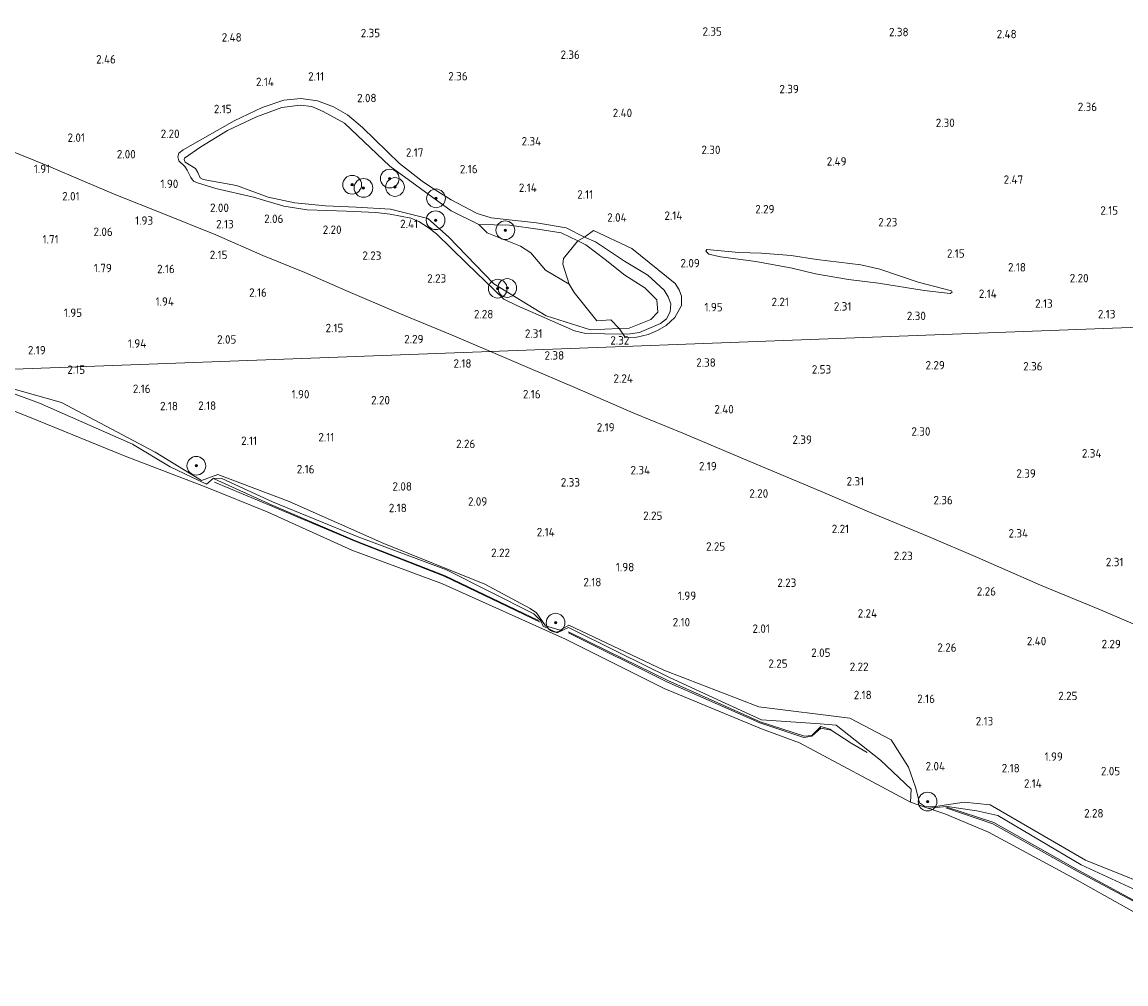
# Model space of a CAD drawing. Extents: x 141961 to 144947, y 416202 to 417778.
# Tile 108 of 122: x 143918 to 144154, y 417070 to 417276. Entities that reach past the tile are written whole.
import ezdxf
from ezdxf.enums import TextEntityAlignment as Align

# ---------------------------------------------------------------- set-up
doc = ezdxf.new("R2010")
doc.units = 0
for name, color, linetype, lineweight in [('B-ME-GR-BOOM-S', 90, 'Continuous', 25), ('B-ME-GR-BOUWLAND_AKKERBOUW-GV', 80, 'Continuous', 13), ('B-ME-GR-GRAS-GV', 60, 'Continuous', 13), ('B-ME-GR-MOERAS-GV', 120, 'Continuous', 13), ('B-ME-GR-RIET-GV', 120, 'Continuous', 13), ('B-ME-GW-GROND_ZAND-GV', 7, 'Continuous', 18), ('B-ME-GW-TALUD_KRUIN-G', 90, 'Continuous', 18), ('B-ME-GW-TALUD_TEEN-G', 90, 'Continuous', 18), ('B-ME-IE-TERREINAFSCHEIDING_KUNSTMATIG_HEKWERK-G', 20, 'IE-TERREINAFSCHEIDING-KUNSTMATIG', 18), ('B-ME-OB-OEVERVOORZIENING-G', 7, 'Continuous', 18), ('B-ME-OG-BREUKLIJN-G', 7, 'Continuous', 18), ('B-ME-OG-HOOGTELIJN-G', 7, 'Continuous', 18), ('B-ME-OG-HOOGTEPUNT-S', 7, 'Continuous', 25), ('B-ME-OG-TERREIN_GROEN-GV', 7, 'Continuous', 18), ('B-ME-OG-WATER_POEL-GV', 7, 'Continuous', 18), ('B-ME-OG-WATER_RIVIER-GV', 130, 'Continuous', 18)]:
    doc.layers.add(name, color=color, linetype=linetype, lineweight=lineweight)
doc.styles.add('NLCS-ISO-ANNOTATIVE-T18', font='NLCS-ISO.ttf', dxfattribs={"height": 1.8})
doc.linetypes.add('IE-TERREINAFSCHEIDING-KUNSTMATIG', pattern='A,4,[82,NLCS.SHX,S=0.75,R=90,X=0,Y=0],4,-2', length=10)

# ---------------------------------------------------------------- blocks, each defined once
blk = doc.blocks.new('SAL-HOOGTELABEL-SO')
at = {"color": 0, "linetype": 'ByBlock', "lineweight": -2, "style": 'NLCS-ISO-ANNOTATIVE-T18'}
blk.add_attdef('HOOGTE', text='', height=1.8, dxfattribs=at).set_placement((2.79, 0), align=Align.RIGHT)
blk = doc.blocks.new('SGR-BOOM_01-SO')
at = {"linetype": 'ByBlock', "lineweight": 18}
h = blk.add_hatch(color=0, dxfattribs=at)
h.dxf.hatch_style = 1
edge = h.paths.add_edge_path()
edge.add_arc((0, 0), 0.25, 0, 360)
at = {"color": 0, "linetype": 'ByBlock', "lineweight": 18}
for radius in [2, 0.25]:
    blk.add_circle((0, 0), radius, dxfattribs=at)

msp = doc.modelspace()

# ---------------------------------------------------------------- linework, layer by layer
at = {"layer": 'B-ME-GR-BOUWLAND_AKKERBOUW-GV'}
msp.add_polyline3d([(144167.62, 417304.89, 2.53), (144172.03, 417210.99, 2.3), (144162.15, 417210.65, 2.28), (144018.04, 417205.23, 2.37), (144009.84, 417208.72, 2.45), (143998.44, 417213.42, 2.46), (143987.12, 417218.26, 2.47), (143978.37, 417222.1, 2.45), (143969.45, 417225.74, 2.32), (143959.42, 417230.16, 2.18), (143948.11, 417234.71, 2.17), (143938.06, 417238.67, 2.13), (143931.54, 417241.41, 2.15), (143923.22, 417245.01, 2.13), (143914.94, 417248.37, 2.2)], dxfattribs=at)
for points in [[(144046.33, 417208.92, 2.08), (144046.77, 417208.19, 2.08), (144049.28, 417208.26, 2.09), (144051.64, 417208.84, 2.07), (144053.64, 417209.68, 2.07), (144055.54, 417210.75, 2.06), (144057.39, 417212.49, 2.05), (144058.78, 417215.07, 2.02), (144058.8, 417217.02, 2.02), (144058.27, 417218.36, 2.02), (144057.46, 417219.76, 2.02), (144048.21, 417227.2, 2.05), (144039.98, 417231.03, 2.04), (144038.11, 417229.62, 2.05), (144034.18, 417231.59, 2.07), (144027.86, 417232.72, 2.1), (144020.11, 417233.51, 2.09), (144018.14, 417233.75, 2.13), (144015.15, 417234.7, 2.13), (144009.64, 417237.56, 2.36), (144005.62, 417240.1, 2.33), (144003.44, 417241.56, 2.34), (143998.58, 417245.34, 2.35), (143990.7, 417253.02, 2.11), (143987.47, 417255.71, 2.09), (143984.53, 417257.42, 2.1), (143981.09, 417258.74, 2.08), (143977.51, 417259.23, 2.09), (143973.89, 417258.84, 2.14), (143969.32, 417257.27, 2.13), (143963.3, 417254.43, 2.13), (143952.42, 417248.28, 2.19), (143951.49, 417247.54, 2.19), (143951.27, 417246.78, 2.11), (143951.51, 417245.95, 2.06), (143952.76, 417244.71, 1.97), (143953.29, 417243.9, 1.9), (143954.05, 417242.35, 1.88), (143954.66, 417241.6, 1.88), (143955.51, 417241.19, 1.86), (143959.41, 417240.03, 1.88), (143967.42, 417238.15, 2.06), (143973.93, 417236.25, 2.02), (143978.89, 417235.43, 2.07), (143987.29, 417235.16, 2.25), (143993.55, 417234.86, 2.41), (143996.6, 417234.53, 2.45), (144001.04, 417233.68, 2.47), (144002.74, 417232.98, 2.45), (144004.73, 417231.66, 2.45), (144006.52, 417230.35, 2.46), (144012.89, 417224.11, 2.14), (144020.83, 417216.41, 2.14), (144023.63, 417215.01, 2.14), (144035.98, 417209.6, 2.09), (144038.35, 417209.09, 2.1)], [(144110.58, 417218.25, 1.95), (144116.08, 417217.59, 1.95), (144116.53, 417217.91, 1.95), (144116.39, 417218.17, 1.95), (144109.26, 417220.04, 1.95), (144101.13, 417222.8, 1.95), (144097.05, 417223.7, 1.95), (144087.63, 417224.89, 1.95), (144082.2, 417225.7, 1.95), (144075.84, 417226.2, 1.95), (144071, 417226.35, 1.95), (144064.15, 417226.98, 1.95), (144064, 417226.66, 1.95), (144064.6, 417226.03, 1.95), (144067.1, 417225.46, 1.95), (144074.62, 417224.43, 1.95), (144082.4, 417223, 1.95), (144087.39, 417221.78, 1.95), (144094.43, 417220.58, 1.95), (144100.82, 417219.79, 1.95)], [(144172.03, 417210.99, 2.3), (144175.37, 417138.5, 2.46), (144158.68, 417145.59, 2.48), (144148.2, 417150.09, 2.44), (144135.38, 417155.37, 2.48), (144121.98, 417161.28, 2.47), (144111.63, 417165.64, 2.45), (144098.88, 417170.92, 2.46), (144088.42, 417175.4, 2.45), (144073.39, 417181.74, 2.48), (144059.05, 417187.82, 2.49), (144048.63, 417192.09, 2.48), (144036.05, 417197.55, 2.39), (144026.46, 417201.58, 2.46), (144018.04, 417205.23, 2.37), (144162.15, 417210.65, 2.28)]]:
    msp.add_polyline3d(points, close=True, dxfattribs=at)
at = {"layer": 'B-ME-GR-GRAS-GV'}
msp.add_polyline3d([(143981.09, 417258.74, 2.08), (143984.53, 417257.42, 2.1), (143987.47, 417255.71, 2.09), (143990.7, 417253.02, 2.11), (143998.58, 417245.34, 2.35), (144003.44, 417241.56, 2.34), (144005.62, 417240.1, 2.33), (144009.64, 417237.56, 2.36), (144015.15, 417234.7, 2.13), (144018.14, 417233.75, 2.13), (144020.11, 417233.51, 2.09), (144027.86, 417232.72, 2.1), (144034.18, 417231.59, 2.07), (144038.11, 417229.62, 2.05), (144036.63, 417228.82, 1.71), (144033.1, 417230.52, 1.71), (144028.13, 417231.34, 1.71), (144022.05, 417232.2, 1.71), (144015.56, 417232.36, 1.71), (144009.63, 417235.26, 1.71), (143996.57, 417244.75, 1.71), (143986.83, 417253.95, 1.71), (143982.28, 417256.43, 1.71), (143979.88, 417257.5, 1.71), (143977.39, 417257.78, 1.71), (143973.48, 417257.33, 1.71), (143968.1, 417255.3, 1.71), (143961.87, 417252.41, 1.71), (143956.2, 417248.92, 1.71), (143952.72, 417246.52, 1.71), (143952.64, 417246.2, 1.71), (143952.84, 417245.61, 1.71), (143955.05, 417244.27, 1.71), (143955.58, 417243.45, 1.71), (143956.07, 417242.26, 1.71), (143956.7, 417241.95, 1.71), (143963.82, 417240.64, 1.71), (143970.57, 417238.16, 1.71), (143976.25, 417236.93, 1.71), (143982.79, 417236.31, 1.71), (143989.33, 417236.02, 1.71), (143996.65, 417235.62, 1.71), (144004.63, 417233.6, 1.71), (144009.05, 417229.73, 1.71), (144018.73, 417219.7, 1.71), (144029.89, 417212.85, 1.71), (144039.38, 417209.82, 1.71), (144045.46, 417210.16, 1.71), (144046.33, 417208.92, 2.08), (144038.35, 417209.09, 2.1), (144035.98, 417209.6, 2.09), (144023.63, 417215.01, 2.14), (144020.83, 417216.41, 2.14), (144012.89, 417224.11, 2.14), (144006.52, 417230.35, 2.46), (144004.73, 417231.66, 2.45), (144002.74, 417232.98, 2.45), (144001.04, 417233.68, 2.47), (143996.6, 417234.53, 2.45), (143993.55, 417234.86, 2.41), (143987.29, 417235.16, 2.25), (143978.89, 417235.43, 2.07), (143973.93, 417236.25, 2.02), (143967.42, 417238.15, 2.06), (143959.41, 417240.03, 1.88), (143955.51, 417241.19, 1.86), (143954.66, 417241.6, 1.88), (143954.05, 417242.35, 1.88), (143953.29, 417243.9, 1.9), (143952.76, 417244.71, 1.97), (143951.51, 417245.95, 2.06), (143951.27, 417246.78, 2.11), (143951.49, 417247.54, 2.19), (143952.42, 417248.28, 2.19), (143963.3, 417254.43, 2.13), (143969.32, 417257.27, 2.13), (143973.89, 417258.84, 2.14), (143977.51, 417259.23, 2.09)], close=True, dxfattribs=at)
for points in [[(143914.94, 417248.37, 2.2), (143923.22, 417245.01, 2.13), (143931.54, 417241.41, 2.15), (143938.06, 417238.67, 2.13), (143948.11, 417234.71, 2.17), (143959.42, 417230.16, 2.18), (143969.45, 417225.74, 2.32), (143978.37, 417222.1, 2.45), (143987.12, 417218.26, 2.47), (143998.44, 417213.42, 2.46), (144009.84, 417208.72, 2.45), (144018.04, 417205.23, 2.37), (143904.77, 417201.01, 2.15)], [(143904.77, 417201.01, 2.15), (144018.04, 417205.23, 2.37), (144026.46, 417201.58, 2.46), (144036.05, 417197.55, 2.39), (144048.63, 417192.09, 2.48), (144059.05, 417187.82, 2.49), (144073.39, 417181.74, 2.48), (144088.42, 417175.4, 2.45), (144098.88, 417170.92, 2.46), (144111.63, 417165.64, 2.45), (144121.98, 417161.28, 2.47), (144135.38, 417155.37, 2.48), (144148.2, 417150.09, 2.44), (144158.68, 417145.59, 2.48)], [(144164.16, 417089, 2.54), (144145, 417096.62, 2.33), (144124.67, 417108.45, 2.28), (144119.09, 417109.03, 2.25), (144112.96, 417108.09, 1.52), (144110.65, 417108.18, 1.6), (144109.59, 417108.91, 1.6), (144108.69, 417112.25, 1.68), (144107.2, 417116.48, 1.77), (144103.51, 417122.32, 2.1), (144094.72, 417126.97, 2), (144075.25, 417129.36, 2.58), (144054.99, 417137.24, 2.24), (144034.71, 417146.79, 2.33), (144032.87, 417145.71, 1.89), (144029.76, 417146.67, 1.74), (144027.84, 417149.41, 2.05), (144026.48, 417150.4, 2.01), (144016.82, 417155.56, 2.19), (143995.28, 417164.22, 2.06), (143975.07, 417173.23, 2.07), (143959.8, 417178.98, 2), (143956.36, 417177.7, 1.55), (143946.45, 417183.71, 2.07), (143926.46, 417194.36, 1.86), (143912.54, 417198.27, 2.13)]]:
    msp.add_polyline3d(points, dxfattribs=at)
at = {"layer": 'B-ME-GR-MOERAS-GV'}
msp.add_polyline3d([(144116.53, 417217.91, 1.95), (144116.08, 417217.59, 1.95), (144110.58, 417218.25, 1.95), (144100.82, 417219.79, 1.95), (144094.43, 417220.58, 1.95), (144087.39, 417221.78, 1.95), (144082.4, 417223, 1.95), (144074.62, 417224.43, 1.95), (144067.1, 417225.46, 1.95), (144064.6, 417226.03, 1.95), (144064, 417226.66, 1.95), (144064.15, 417226.98, 1.95), (144071, 417226.35, 1.95), (144075.84, 417226.2, 1.95), (144082.2, 417225.7, 1.95), (144087.63, 417224.89, 1.95), (144097.05, 417223.7, 1.95), (144101.13, 417222.8, 1.95), (144109.26, 417220.04, 1.95), (144116.39, 417218.17, 1.95)], close=True, dxfattribs=at)
at = {"layer": 'B-ME-GR-RIET-GV'}
msp.add_polyline3d([(144035.84, 417217.8, 1.71), (144040.7, 417211.75, 1.71), (144043.73, 417211.99, 1.71), (144045.46, 417210.16, 1.71), (144039.38, 417209.82, 1.71), (144029.89, 417212.85, 1.71), (144018.73, 417219.7, 1.71), (144009.05, 417229.73, 1.71), (144004.63, 417233.6, 1.71), (143996.65, 417235.62, 1.71), (143989.33, 417236.02, 1.71), (143982.79, 417236.31, 1.71), (143976.25, 417236.93, 1.71), (143970.57, 417238.16, 1.71), (143963.82, 417240.64, 1.71), (143956.7, 417241.95, 1.71), (143956.07, 417242.26, 1.71), (143955.58, 417243.45, 1.71), (143955.05, 417244.27, 1.71), (143952.84, 417245.61, 1.71), (143952.64, 417246.2, 1.71), (143952.72, 417246.52, 1.71), (143956.2, 417248.92, 1.71), (143961.87, 417252.41, 1.71), (143968.1, 417255.3, 1.71), (143973.48, 417257.33, 1.71), (143977.39, 417257.78, 1.71), (143979.88, 417257.5, 1.71), (143982.28, 417256.43, 1.71), (143986.83, 417253.95, 1.71), (143996.57, 417244.75, 1.71), (144009.63, 417235.26, 1.71), (144015.56, 417232.36, 1.71), (144017.33, 417230.55, 1.71), (144024.42, 417227.7, 1.71), (144026.65, 417226.29, 1.71), (144029.75, 417222.58, 1.71), (144034.84, 417219.59, 1.71)], close=True, dxfattribs=at)
at = {"layer": 'B-ME-GW-GROND_ZAND-GV'}
for points in [[(143903.45, 417200.95, 1.26), (143921.78, 417194.21, 1.43), (143941.59, 417185.43, 1.34), (143949.68, 417180.64, 1.13), (143957.38, 417176.89, 0.93), (143958.81, 417178.12, 1.28), (143958.87, 417178.21, 1.28), (143960.71, 417178.13, 1.41), (143971.52, 417173.16, 1.44), (143989.59, 417165.74, 1.38), (144008.6, 417158.59, 1.46), (144027.26, 417149.26, 1.45), (144028.73, 417147.73, 1.28), (144029.28, 417146.62, 1), (144032.22, 417145.15, 0.91), (144034.69, 417146.29, 1.44), (144045.38, 417140.99, 1.45), (144056.06, 417135.69, 1.46), (144066.4, 417130.94, 1.43), (144075.85, 417126.59, 1.41), (144088.36, 417125.78, 1.78), (144091.77, 417125.44, 1.65), (144101.26, 417117.99, 1.38), (144107.77, 417111.82, 1.36), (144107.64, 417109, 0.86), (144083.96, 417121.73, 0.83), (144075.88, 417124.68, 0.86), (144055.05, 417133.29, 0.87), (144034.03, 417143.85, 0.78), (144007.77, 417155.63, 0.87), (143988.41, 417162.83, 0.81), (143970.38, 417170.97, 0.87), (143957.35, 417176.27, 0.84), (143940.04, 417182.85, 0.83), (143921.24, 417190.54, 0.82), (143901.78, 417198.35, 0.84)], [(144160.74, 417087.98, 1.86), (144144.04, 417095.64, 1.61), (144126.31, 417106.22, 1.6), (144121.78, 417107.21, 1.45), (144115.47, 417108.11, 1.25), (144111.33, 417107.74, 0.83), (144107.64, 417109, 0.86), (144107.77, 417111.82, 1.36), (144101.26, 417117.99, 1.38), (144091.77, 417125.44, 1.65), (144088.36, 417125.78, 1.78), (144075.85, 417126.59, 1.41), (144066.4, 417130.94, 1.43), (144056.06, 417135.69, 1.46), (144045.38, 417140.99, 1.45), (144034.69, 417146.29, 1.44), (144032.22, 417145.15, 0.91), (144029.28, 417146.62, 1), (144028.73, 417147.73, 1.28), (144027.26, 417149.26, 1.45), (144008.6, 417158.59, 1.46), (143989.59, 417165.74, 1.38), (143971.52, 417173.16, 1.44), (143960.71, 417178.13, 1.41), (143958.87, 417178.21, 1.28), (143958.81, 417178.12, 1.28), (143957.38, 417176.89, 0.93), (143949.68, 417180.64, 1.13), (143941.59, 417185.43, 1.34), (143921.78, 417194.21, 1.43), (143903.45, 417200.95, 1.26)], [(143912.54, 417198.27, 2.13), (143926.46, 417194.36, 1.86), (143946.45, 417183.71, 2.07), (143956.36, 417177.7, 1.55), (143959.8, 417178.98, 2), (143975.07, 417173.23, 2.07), (143995.28, 417164.22, 2.06), (144016.82, 417155.56, 2.19), (144026.48, 417150.4, 2.01), (144027.84, 417149.41, 2.05), (144029.76, 417146.67, 1.74), (144032.87, 417145.71, 1.89), (144034.71, 417146.79, 2.33), (144054.99, 417137.24, 2.24), (144075.25, 417129.36, 2.58), (144094.72, 417126.97, 2), (144103.51, 417122.32, 2.1), (144107.2, 417116.48, 1.77), (144108.69, 417112.25, 1.68), (144109.59, 417108.91, 1.6), (144110.65, 417108.18, 1.6), (144112.96, 417108.09, 1.52), (144119.09, 417109.03, 2.25), (144124.67, 417108.45, 2.28), (144145, 417096.62, 2.33), (144164.16, 417089, 2.54)]]:
    msp.add_polyline3d(points, dxfattribs=at)
msp.add_polyline3d([(144178.43, 417078.95, 1.68), (144178.3, 417073.95, 0.85), (144177.53, 417074.46, 0.85), (144158.26, 417083.92, 0.83), (144142.07, 417093.01, 0.86), (144124.32, 417102.64, 0.85), (144114.98, 417106.54, 0.81), (144111.33, 417107.74, 0.83), (144115.47, 417108.11, 1.25), (144121.78, 417107.21, 1.45), (144126.31, 417106.22, 1.6), (144144.04, 417095.64, 1.61), (144160.74, 417087.98, 1.86)], close=True, dxfattribs=at)
at = {"layer": 'B-ME-GW-TALUD_KRUIN-G'}
msp.add_polyline3d([(144046.33, 417208.92, 2.08), (144038.35, 417209.09, 2.1), (144035.98, 417209.6, 2.09), (144023.63, 417215.01, 2.14), (144020.83, 417216.41, 2.14), (144012.89, 417224.11, 2.14), (144006.52, 417230.35, 2.46), (144004.73, 417231.66, 2.45), (144002.74, 417232.98, 2.45), (144001.04, 417233.68, 2.47), (143996.6, 417234.53, 2.45), (143993.55, 417234.86, 2.41), (143987.29, 417235.16, 2.25), (143978.89, 417235.43, 2.07), (143973.93, 417236.25, 2.02), (143967.42, 417238.15, 2.06), (143959.41, 417240.03, 1.88), (143955.51, 417241.19, 1.86), (143954.66, 417241.6, 1.88), (143954.05, 417242.35, 1.88), (143953.29, 417243.9, 1.9), (143952.76, 417244.71, 1.97), (143951.51, 417245.95, 2.06), (143951.27, 417246.78, 2.11), (143951.49, 417247.54, 2.19), (143952.42, 417248.28, 2.19), (143963.3, 417254.43, 2.13), (143969.32, 417257.27, 2.13), (143973.89, 417258.84, 2.14), (143977.51, 417259.23, 2.09), (143981.09, 417258.74, 2.08), (143984.53, 417257.42, 2.1), (143987.47, 417255.71, 2.09), (143990.7, 417253.02, 2.11), (143998.58, 417245.34, 2.35), (144003.44, 417241.56, 2.34), (144005.62, 417240.1, 2.33), (144009.64, 417237.56, 2.36), (144015.15, 417234.7, 2.13), (144018.14, 417233.75, 2.13), (144020.11, 417233.51, 2.09), (144027.86, 417232.72, 2.1), (144034.18, 417231.59, 2.07), (144038.11, 417229.62, 2.05), (144040.41, 417228.62, 2.05), (144046.64, 417224.5, 2.08), (144051.63, 417221.52, 2.05), (144055.08, 417218.3, 2.04), (144055.91, 417216.86, 2.06), (144056.48, 417215.38, 2.07), (144056.33, 417213.66, 2.08), (144055.61, 417212.23, 2.09), (144054.29, 417211.2, 2.12), (144049.82, 417209.27, 2.11), (144047.81, 417208.96, 2.11)], close=True, dxfattribs=at)
msp.add_polyline3d([(143912.54, 417198.27, 2.13), (143926.46, 417194.36, 1.86), (143946.45, 417183.71, 2.07), (143956.36, 417177.7, 1.55), (143959.8, 417178.98, 2), (143975.07, 417173.23, 2.07), (143995.28, 417164.22, 2.06), (144016.82, 417155.56, 2.19), (144026.48, 417150.4, 2.01), (144027.84, 417149.41, 2.05), (144029.76, 417146.67, 1.74), (144032.87, 417145.71, 1.89), (144034.71, 417146.79, 2.33), (144054.99, 417137.24, 2.24), (144075.25, 417129.36, 2.58), (144094.72, 417126.97, 2), (144103.51, 417122.32, 2.1), (144107.2, 417116.48, 1.77), (144108.69, 417112.25, 1.68), (144109.59, 417108.91, 1.6), (144110.65, 417108.18, 1.6), (144112.96, 417108.09, 1.52), (144119.09, 417109.03, 2.25), (144124.67, 417108.45, 2.28), (144145, 417096.62, 2.33), (144164.16, 417089, 2.54)], dxfattribs=at)
at = {"layer": 'B-ME-GW-TALUD_TEEN-G'}
for points in [[(143958.81, 417178.12, 1.28), (143957.38, 417176.89, 0.93), (143949.68, 417180.64, 1.13), (143941.59, 417185.43, 1.34), (143921.78, 417194.21, 1.43), (143903.45, 417200.95, 1.26)], [(143958.81, 417178.12, 1.28), (143958.87, 417178.21, 1.28), (143960.71, 417178.13, 1.41), (143971.52, 417173.16, 1.44), (143989.59, 417165.74, 1.38), (144008.6, 417158.59, 1.46), (144027.26, 417149.26, 1.45), (144028.73, 417147.73, 1.28), (144029.28, 417146.62, 1), (144032.22, 417145.15, 0.91), (144034.69, 417146.29, 1.44), (144045.38, 417140.99, 1.45), (144056.06, 417135.69, 1.46), (144066.4, 417130.94, 1.43), (144075.85, 417126.59, 1.41), (144088.36, 417125.78, 1.78), (144091.77, 417125.44, 1.65), (144101.26, 417117.99, 1.38), (144107.77, 417111.82, 1.36), (144107.64, 417109, 0.86)], [(144178.43, 417078.95, 1.68), (144160.74, 417087.98, 1.86), (144144.04, 417095.64, 1.61), (144126.31, 417106.22, 1.6), (144121.78, 417107.21, 1.45), (144115.47, 417108.11, 1.25), (144111.33, 417107.74, 0.83)]]:
    msp.add_polyline3d(points, dxfattribs=at)
at = {"layer": 'B-ME-IE-TERREINAFSCHEIDING_KUNSTMATIG_HEKWERK-G'}
for points in [[(143847.04, 417275.05, 2.46), (143855.36, 417272.63, 2.38), (143861.63, 417270.2, 2.25), (143869.5, 417266.97, 2.25), (143879.7, 417262.87, 2.24), (143886.88, 417259.65, 2.31), (143892.82, 417257.24, 2.58), (143898.17, 417255.14, 2.49), (143907.08, 417251.37, 2.39), (143914.94, 417248.37, 2.2), (143923.22, 417245.01, 2.13), (143931.54, 417241.41, 2.15), (143938.06, 417238.67, 2.13), (143948.11, 417234.71, 2.17), (143959.42, 417230.16, 2.18), (143969.45, 417225.74, 2.32), (143978.37, 417222.1, 2.45), (143987.12, 417218.26, 2.47), (143998.44, 417213.42, 2.46), (144009.84, 417208.72, 2.45), (144018.04, 417205.23, 2.37)], [(144175.37, 417138.5, 2.46), (144158.68, 417145.59, 2.48), (144148.2, 417150.09, 2.44), (144135.38, 417155.37, 2.48), (144121.98, 417161.28, 2.47), (144111.63, 417165.64, 2.45), (144098.88, 417170.92, 2.46), (144088.42, 417175.4, 2.45), (144073.39, 417181.74, 2.48), (144059.05, 417187.82, 2.49), (144048.63, 417192.09, 2.48), (144036.05, 417197.55, 2.39), (144026.46, 417201.58, 2.46), (144018.04, 417205.23, 2.37)]]:
    msp.add_polyline3d(points, dxfattribs=at)
at = {"layer": 'B-ME-OB-OEVERVOORZIENING-G'}
msp.add_polyline3d([(144178.3, 417073.95, 0.85), (144177.53, 417074.46, 0.85), (144158.26, 417083.92, 0.83), (144142.07, 417093.01, 0.86), (144124.32, 417102.64, 0.85), (144114.98, 417106.54, 0.81), (144111.33, 417107.74, 0.83), (144107.64, 417109, 0.86), (144083.96, 417121.73, 0.83), (144075.88, 417124.68, 0.86), (144055.05, 417133.29, 0.87), (144034.03, 417143.85, 0.78), (144007.77, 417155.63, 0.87), (143988.41, 417162.83, 0.81), (143970.38, 417170.97, 0.87), (143957.35, 417176.27, 0.84), (143940.04, 417182.85, 0.83), (143921.24, 417190.54, 0.82), (143901.78, 417198.35, 0.84), (143894.84, 417200.59, 0.84)], dxfattribs=at)
at = {"layer": 'B-ME-OG-BREUKLIJN-G'}
for points in [[(144028.64, 417147.46, 1.1), (144008.13, 417157.27, 1.11), (143989.27, 417164.69, 1.17), (143971.36, 417172.21, 1.14), (143959.13, 417177.3, 1.15)], [(144098.38, 417119.64, 1.39), (144095, 417121.65, 1.4), (144090.73, 417124.41, 1.41), (144088.5, 417124.84, 1.3), (144086.59, 417123.09, 1.13), (144084.86, 417122.83, 1.03), (144075.52, 417126, 1.07), (144055.65, 417134.75, 1.15), (144034.67, 417145.21, 1.09)], [(144178.36, 417076.17, 1.18), (144159.35, 417085.71, 1.19), (144143.23, 417094.3, 1.14), (144125.23, 417104.41, 1.2), (144115.17, 417107.8, 1.01)]]:
    msp.add_polyline3d(points, dxfattribs=at)
at = {"layer": 'B-ME-OG-HOOGTELIJN-G'}
for points in [[(143959.02, 417178.03, 1.28), (143971.41, 417172.46, 1.35), (143989.2, 417164.81, 1.31), (144008.32, 417157.36, 1.34), (144028.27, 417147.8, 1.3)], [(144034.67, 417145.4, 1.29), (144043.17, 417141.22, 1.32), (144055.85, 417134.97, 1.37), (144064.47, 417131.13, 1.37), (144075.55, 417126.18, 1.37), (144085.03, 417123.11, 1.55), (144086.58, 417123.26, 1.51), (144088.54, 417125.17, 1.68), (144090.72, 417124.51, 1.44)], [(144178.37, 417076.47, 1.32), (144159.4, 417085.81, 1.35), (144143.4, 417094.53, 1.39), (144125.46, 417104.68, 1.37), (144115.42, 417107.97, 1.14)]]:
    msp.add_polyline3d(points, dxfattribs=at)
at = {"layer": 'B-ME-OG-TERREIN_GROEN-GV'}
for points in [[(144049.28, 417208.26, 2.09), (144046.77, 417208.19, 2.08), (144046.33, 417208.92, 2.08), (144047.81, 417208.96, 2.11), (144049.82, 417209.27, 2.11), (144054.29, 417211.2, 2.12), (144055.61, 417212.23, 2.09), (144056.33, 417213.66, 2.08), (144056.48, 417215.38, 2.07), (144055.91, 417216.86, 2.06), (144055.08, 417218.3, 2.04), (144051.63, 417221.52, 2.05), (144046.64, 417224.5, 2.08), (144040.41, 417228.62, 2.05), (144038.11, 417229.62, 2.05), (144039.98, 417231.03, 2.04), (144048.21, 417227.2, 2.05), (144057.46, 417219.76, 2.02), (144058.27, 417218.36, 2.02), (144058.8, 417217.02, 2.02), (144058.78, 417215.07, 2.02), (144057.39, 417212.49, 2.05), (144055.54, 417210.75, 2.06), (144053.64, 417209.68, 2.07), (144051.64, 417208.84, 2.07)], [(144052.24, 417212.02, 1.71), (144047.62, 417210.21, 1.71), (144045.46, 417210.16, 1.71), (144043.73, 417211.99, 1.71), (144040.7, 417211.75, 1.71), (144035.84, 417217.8, 1.71), (144034.84, 417219.59, 1.71), (144033.48, 417223.88, 1.71), (144033.59, 417225.1, 1.71), (144036.63, 417228.82, 1.71), (144038.34, 417227.99, 1.71), (144042.47, 417224.89, 1.71), (144046.69, 417221.51, 1.71), (144050.97, 417218.84, 1.71), (144053.48, 417216.25, 1.71), (144053.7, 417213.61, 1.71)], [(144047.81, 417208.96, 2.11), (144046.33, 417208.92, 2.08), (144045.46, 417210.16, 1.71), (144047.62, 417210.21, 1.71), (144052.24, 417212.02, 1.71), (144053.7, 417213.61, 1.71), (144053.48, 417216.25, 1.71), (144050.97, 417218.84, 1.71), (144046.69, 417221.51, 1.71), (144042.47, 417224.89, 1.71), (144038.34, 417227.99, 1.71), (144036.63, 417228.82, 1.71), (144038.11, 417229.62, 2.05), (144040.41, 417228.62, 2.05), (144046.64, 417224.5, 2.08), (144051.63, 417221.52, 2.05), (144055.08, 417218.3, 2.04), (144055.91, 417216.86, 2.06), (144056.48, 417215.38, 2.07), (144056.33, 417213.66, 2.08), (144055.61, 417212.23, 2.09), (144054.29, 417211.2, 2.12), (144049.82, 417209.27, 2.11)]]:
    msp.add_polyline3d(points, close=True, dxfattribs=at)
at = {"layer": 'B-ME-OG-WATER_POEL-GV'}
msp.add_polyline3d([(144033.48, 417223.88, 1.71), (144034.84, 417219.59, 1.71), (144029.75, 417222.58, 1.71), (144026.65, 417226.29, 1.71), (144024.42, 417227.7, 1.71), (144017.33, 417230.55, 1.71), (144015.56, 417232.36, 1.71), (144022.05, 417232.2, 1.71), (144028.13, 417231.34, 1.71), (144033.1, 417230.52, 1.71), (144036.63, 417228.82, 1.71), (144033.59, 417225.1, 1.71)], close=True, dxfattribs=at)
at = {"layer": 'B-ME-OG-WATER_RIVIER-GV'}
msp.add_polyline3d([(143901.78, 417198.35, 0.84), (143921.24, 417190.54, 0.82), (143940.04, 417182.85, 0.83), (143957.35, 417176.27, 0.84), (143970.38, 417170.97, 0.87), (143988.41, 417162.83, 0.81), (144007.77, 417155.63, 0.87), (144034.03, 417143.85, 0.78), (144055.05, 417133.29, 0.87), (144075.88, 417124.68, 0.86), (144083.96, 417121.73, 0.83), (144107.64, 417109, 0.86), (144111.33, 417107.74, 0.83), (144114.98, 417106.54, 0.81), (144124.32, 417102.64, 0.85), (144142.07, 417093.01, 0.86), (144158.26, 417083.92, 0.83), (144177.53, 417074.46, 0.85), (144178.3, 417073.95, 0.85), (144188.34, 416869.77, 1)], dxfattribs=at)

# ---------------------------------------------------------------- block references
at = {"layer": 'B-ME-GR-BOOM-S'}
for p in [(143988.5, 417240.82, 1.8), (143996.53, 417242.14, 1.8), (143997.64, 417240.33, 1.81), (143990.91, 417240.13, 1.8), (144006.39, 417237.91, 2.01), (144006.31, 417233.25, 1.86), (144021.18, 417231.11, 1.81), (144019.57, 417218.64, 1.85), (144021.59, 417218.78, 1.85), (143955.24, 417180.83, 1.89), (144031.91, 417147.34, 2.3), (144111.3, 417109.16, 1.5)]:
    msp.add_blockref('SGR-BOOM_01-SO', p, dxfattribs=at)
at = {"layer": 'B-ME-OG-HOOGTEPUNT-S'}
for p, values in [((143962.13, 417271.37, 2.48), {'HOOGTE': '2.48'}), ((143991.67, 417272.3, 2.35), {'HOOGTE': '2.35'}), ((144064.6, 417272.63, 2.35), {'HOOGTE': '2.35'}), ((144104.45, 417272.51, 2.38), {'HOOGTE': '2.38'}), ((144127.51, 417272.08, 2.48), {'HOOGTE': '2.48'}), ((143935.29, 417266.69, 2.46), {'HOOGTE': '2.46'}), ((144034.3, 417267.68, 2.36), {'HOOGTE': '2.36'}), ((143969.01, 417261.87, 2.14), {'HOOGTE': '2.14'}), ((143979.71, 417263.05, 2.11), {'HOOGTE': '2.11'}), ((144010.35, 417263.09, 2.36), {'HOOGTE': '2.36'}), ((144081.03, 417260.34, 2.39), {'HOOGTE': '2.39'}), ((143990.91, 417258.43, 2.08), {'HOOGTE': '2.08'}), ((143959.98, 417256.09, 2.15), {'HOOGTE': '2.15'}), ((144045.45, 417255.24, 2.4), {'HOOGTE': '2.40'}), ((144144.67, 417256.54, 2.36), {'HOOGTE': '2.36'}), ((144114.3, 417253.13, 2.3), {'HOOGTE': '2.30'}), ((143928.68, 417249.97, 2.01), {'HOOGTE': '2.01'}), ((143948.88, 417250.79, 2.2), {'HOOGTE': '2.20'}), ((144026.04, 417249.2, 2.34), {'HOOGTE': '2.34'}), ((143939.52, 417246.43, 2), {'HOOGTE': '2.00'}), ((144000.92, 417246.8, 2.17), {'HOOGTE': '2.17'}), ((144064.3, 417247.37, 2.3), {'HOOGTE': '2.30'}), ((143921.27, 417243.3, 1.91), {'HOOGTE': '1.91'}), ((144012.48, 417243.26, 2.16), {'HOOGTE': '2.16'}), ((144091.21, 417244.9, 2.49), {'HOOGTE': '2.49'}), ((144128.9, 417241.02, 2.47), {'HOOGTE': '2.47'}), ((143948.61, 417240.11, 1.9), {'HOOGTE': '1.90'}), ((144025.11, 417239.28, 2.14), {'HOOGTE': '2.14'}), ((143927.54, 417237.46, 2.01), {'HOOGTE': '2.01'}), ((144037.14, 417237.85, 2.11), {'HOOGTE': '2.11'}), ((143959.41, 417235, 2), {'HOOGTE': '2.00'}), ((144075.84, 417234.7, 2.29), {'HOOGTE': '2.29'}), ((144149.16, 417234.43, 2.15), {'HOOGTE': '2.15'}), ((143943.23, 417232.27, 1.93), {'HOOGTE': '1.93'}), ((143960.42, 417231.51, 2.12), {'HOOGTE': '2.13'}), ((143971.03, 417232.66, 2.06), {'HOOGTE': '2.06'}), ((143999.78, 417231.56, 2.41), {'HOOGTE': '2.41'}), ((144044.28, 417232.92, 2.04), {'HOOGTE': '2.04'}), ((144056.18, 417233.32, 2.14), {'HOOGTE': '2.14'}), ((144102.04, 417231.94, 2.23), {'HOOGTE': '2.23'}), ((143934.61, 417229.88, 2.06), {'HOOGTE': '2.06'}), ((143983.45, 417230.32, 2.2), {'HOOGTE': '2.20'}), ((143923.07, 417228.27, 1.71), {'HOOGTE': '1.71'}), ((143959.1, 417224.95, 2.15), {'HOOGTE': '2.15'}), ((143991.95, 417224.79, 2.23), {'HOOGTE': '2.23'}), ((144116.42, 417225.25, 2.15), {'HOOGTE': '2.15'}), ((143934.42, 417222.14, 1.79), {'HOOGTE': '1.79'}), ((143947.86, 417221.94, 2.16), {'HOOGTE': '2.16'}), ((144059.89, 417223.17, 2.09), {'HOOGTE': '2.09'}), ((144129.49, 417222.3, 2.18), {'HOOGTE': '2.18'}), ((144005.78, 417219.92, 2.23), {'HOOGTE': '2.23'}), ((144142.86, 417219.98, 2.2), {'HOOGTE': '2.20'}), ((143967.5, 417216.91, 2.16), {'HOOGTE': '2.16'}), ((143947.67, 417214.99, 1.94), {'HOOGTE': '1.94'}), ((144078.91, 417214.91, 2.21), {'HOOGTE': '2.21'}), ((144123.27, 417216.66, 2.14), {'HOOGTE': '2.14'}), ((144135.2, 417214.56, 2.13), {'HOOGTE': '2.13'}), ((143928.07, 417212.6, 1.95), {'HOOGTE': '1.95'}), ((144015.84, 417212.29, 2.28), {'HOOGTE': '2.28'}), ((144064.77, 417213.8, 1.95), {'HOOGTE': '1.95'}), ((144092.25, 417213.95, 2.31), {'HOOGTE': '2.31'}), ((144148.59, 417212.3, 2.13), {'HOOGTE': '2.13'}), ((144108.13, 417211.92, 2.3), {'HOOGTE': '2.30'}), ((143983.82, 417209.34, 2.15), {'HOOGTE': '2.15'}), ((144026.31, 417208.15, 2.31), {'HOOGTE': '2.31'}), ((143941.77, 417206.04, 1.94), {'HOOGTE': '1.94'}), ((143960.99, 417206.9, 2.05), {'HOOGTE': '2.05'}), ((144000.93, 417206.97, 2.29), {'HOOGTE': '2.29'}), ((144044.86, 417206.7, 2.32), {'HOOGTE': '2.32'}), ((143920.31, 417204.6, 2.19), {'HOOGTE': '2.19'}), ((144030.95, 417203.49, 2.38), {'HOOGTE': '2.38'}), ((143928.71, 417200.45, 2.15), {'HOOGTE': '2.15'}), ((144011.17, 417201.77, 2.18), {'HOOGTE': '2.18'}), ((144063.31, 417201.97, 2.38), {'HOOGTE': '2.38'}), ((144087.94, 417200.51, 2.53), {'HOOGTE': '2.53'}), ((144112.18, 417201.39, 2.29), {'HOOGTE': '2.29'}), ((144133.04, 417201.17, 2.36), {'HOOGTE': '2.36'}), ((144045.62, 417198.56, 2.24), {'HOOGTE': '2.24'}), ((143942.69, 417196.37, 2.16), {'HOOGTE': '2.16'}), ((143976.59, 417195.19, 1.9), {'HOOGTE': '1.90'}), ((143993.77, 417193.93, 2.2), {'HOOGTE': '2.20'}), ((144025.93, 417195.22, 2.16), {'HOOGTE': '2.16'}), ((143948.54, 417192.68, 2.18), {'HOOGTE': '2.18'}), ((143956.69, 417192.77, 2.18), {'HOOGTE': '2.18'}), ((144067.14, 417191.99, 2.4), {'HOOGTE': '2.40'}), ((144041.71, 417188.14, 2.19), {'HOOGTE': '2.19'}), ((144109.11, 417187.26, 2.3), {'HOOGTE': '2.30'}), ((143965.41, 417185.28, 2.11), {'HOOGTE': '2.11'}), ((143981.89, 417186.04, 2.11), {'HOOGTE': '2.11'}), ((144011.98, 417184.61, 2.26), {'HOOGTE': '2.26'}), ((144083.82, 417185.51, 2.39), {'HOOGTE': '2.39'}), ((144145.61, 417182.59, 2.34), {'HOOGTE': '2.34'}), ((143977.67, 417179.2, 2.16), {'HOOGTE': '2.16'}), ((144063.51, 417179.84, 2.19), {'HOOGTE': '2.19'}), ((144049.28, 417179, 2.34), {'HOOGTE': '2.34'}), ((144131.6, 417178.29, 2.39), {'HOOGTE': '2.39'}), ((143998.46, 417175.53, 2.08), {'HOOGTE': '2.08'}), ((144034.33, 417176.4, 2.33), {'HOOGTE': '2.33'}), ((144094.96, 417176.62, 2.31), {'HOOGTE': '2.31'}), ((144014.54, 417172.31, 2.09), {'HOOGTE': '2.09'}), ((144074.49, 417174.02, 2.2), {'HOOGTE': '2.20'}), ((144113.88, 417172.61, 2.36), {'HOOGTE': '2.36'}), ((143997.36, 417170.93, 2.18), {'HOOGTE': '2.18'}), ((144051.91, 417169.27, 2.25), {'HOOGTE': '2.25'}), ((144028.93, 417165.78, 2.14), {'HOOGTE': '2.14'}), ((144091.76, 417166.46, 2.21), {'HOOGTE': '2.21'}), ((144129.95, 417165.52, 2.34), {'HOOGTE': '2.34'}), ((144065.33, 417162.71, 2.25), {'HOOGTE': '2.25'}), ((144019.39, 417161.36, 2.22), {'HOOGTE': '2.22'}), ((144105.34, 417160.71, 2.23), {'HOOGTE': '2.23'}), ((144045.91, 417158.31, 1.98), {'HOOGTE': '1.98'}), ((144150.3, 417159.39, 2.31), {'HOOGTE': '2.31'}), ((144038.89, 417155.1, 2.18), {'HOOGTE': '2.18'}), ((144080.49, 417154.97, 2.23), {'HOOGTE': '2.23'}), ((144059.12, 417152.19, 1.99), {'HOOGTE': '1.99'}), ((144123.1, 417153.12, 2.26), {'HOOGTE': '2.26'}), ((144057.82, 417146.55, 2.1), {'HOOGTE': '2.10'}), ((144097.73, 417148.43, 2.24), {'HOOGTE': '2.24'}), ((144074.85, 417145.17, 2.01), {'HOOGTE': '2.01'}), ((144133.83, 417142.52, 2.4), {'HOOGTE': '2.40'}), ((144149.75, 417141.89, 2.29), {'HOOGTE': '2.29'}), ((144087.78, 417140.04, 2.05), {'HOOGTE': '2.05'}), ((144114.68, 417141.14, 2.26), {'HOOGTE': '2.26'}), ((144078.63, 417137.71, 2.25), {'HOOGTE': '2.25'}), ((144095.91, 417137.03, 2.22), {'HOOGTE': '2.22'}), ((144096.58, 417131.01, 2.18), {'HOOGTE': '2.18'}), ((144110.08, 417130.2, 2.16), {'HOOGTE': '2.16'}), ((144140.48, 417130.81, 2.25), {'HOOGTE': '2.25'}), ((144122.52, 417125.43, 2.13), {'HOOGTE': '2.13'}), ((144112.22, 417115.81, 2.04), {'HOOGTE': '2.04'}), ((144137.37, 417117.86, 1.99), {'HOOGTE': '1.99'}), ((144128.17, 417115.39, 2.18), {'HOOGTE': '2.18'}), ((144149.6, 417114.77, 2.05), {'HOOGTE': '2.05'}), ((144132.89, 417112.12, 2.14), {'HOOGTE': '2.14'}), ((144146.05, 417105.76, 2.28), {'HOOGTE': '2.28'})]:
    msp.add_blockref('SAL-HOOGTELABEL-SO', p, dxfattribs=at).add_auto_attribs(values)

doc.saveas('drawing.dxf')
